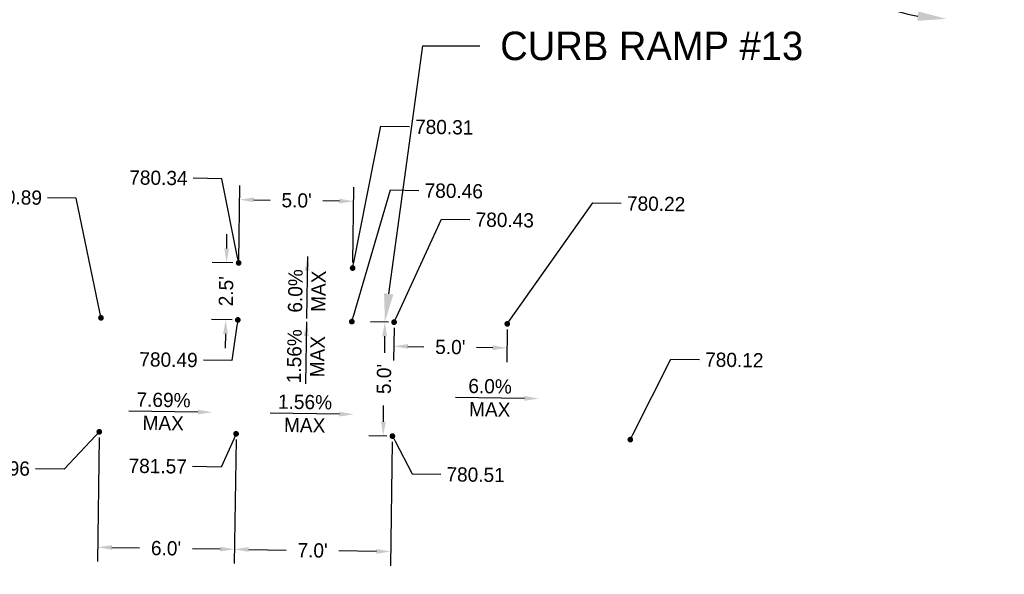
# Model space of a CAD drawing. Header units: feet. Extents: x 1384904 to 1390579, y 443400 to 444295.
# Tile 19 of 57: x 1388496 to 1388539, y 443927 to 443952. Entities that reach past the tile are written whole.
import ezdxf
from ezdxf import colors
from ezdxf.entities.mleader import LeaderData, LeaderLine
from ezdxf.math import Vec2, Vec3

# ---------------------------------------------------------------- set-up
doc = ezdxf.new("R2010")
doc.units = ezdxf.units.FT
doc.header["$MEASUREMENT"] = 0
doc.layers.add('DT_P_Text', color=3, linetype='Continuous')
doc.layers.add('PV_P_Text', color=7, linetype='Continuous')
doc.styles.get("Standard").update_dxf_attribs({"font": 'font31.shx'})
doc.dimstyles.get("Standard").update_dxf_attribs({"dimtxt": 0.18, "dimasz": 0.18, "dimexe": 0.18, "dimexo": 0.0625, "dimgap": 0.09, "dimtad": 0, "dimtih": 1, "dimtoh": 1, "dimdec": 4, "dimzin": 0, "dimdsep": 46, "dimtxsty": 'Standard', "dimcen": 0.09, "dimadec": 0, "dimazin": 0, "dimtfac": 1, "dimtdec": 4, "dimtofl": 0, "dimtmove": 0, "dimatfit": 3, "dimfxl": 1, "dimtolj": 1, "dimtzin": 0, "dimarcsym": 0})

# ---------------------------------------------------------------- blocks, each defined once
blk = doc.blocks.new('*D986')
at = {"layer": 'Defpoints', "color": 0, "transparency": 16777216}
for p in [(1388499.272, 443933.423), (1388505.271, 443933.335), (1388505.197, 443928.268)]:
    blk.add_point(p, dxfattribs=at)
at = {"layer": 'PV_P_Text', "color": 0, "lineweight": -2, "transparency": 16777216}
for p, q in [((1388499.268, 443933.173), (1388499.188, 443927.732)), ((1388505.268, 443933.085), (1388505.187, 443927.643)), ((1388499.822, 443928.347), (1388501.037, 443928.329)), ((1388504.572, 443928.277), (1388503.357, 443928.295))]:
    blk.add_line(p, q, dxfattribs=at)
at = {"layer": 'PV_P_Text', "color": 0, "transparency": 16777216}
for points in [[(1388499.824, 443928.452), (1388499.821, 443928.243), (1388499.197, 443928.357)], [(1388504.573, 443928.382), (1388504.57, 443928.173), (1388505.197, 443928.268)]]:
    blk.add_solid(points, dxfattribs=at)
at = {"layer": 'PV_P_Text', "color": 0, "transparency": 16777216, "insert": (1388502.197, 443928.312), "char_height": 0.625, "attachment_point": 5, "rotation": 359.156}
blk.add_mtext("\\A1;6.0'", dxfattribs=at)
blk = doc.blocks.new('_Dot')
at = {"color": 0, "linetype": 'ByBlock', "lineweight": -2}
blk.add_line((-0.5, 0), (-1, 0), dxfattribs=at)
at = {"color": 0, "linetype": 'ByBlock', "const_width": 0.5}
blk.add_lwpolyline([(-0.25, 0, 1), (0.25, 0, 1)], format="xyb", close=True, dxfattribs=at)
blk = doc.blocks.new('*D981')
at = {"layer": 'Defpoints', "color": 0, "transparency": 16777216}
for p in [(1388504.85, 443940.842), (1388505.382, 443940.834), (1388505.345, 443938.334)]:
    blk.add_point(p, dxfattribs=at)
at = {"layer": 'PV_P_Text', "color": 0, "lineweight": -2, "transparency": 16777216}
for p, q in [((1388504.86, 443941.467), (1388504.869, 443942.092)), ((1388505.132, 443940.838), (1388504.225, 443940.851)), ((1388505.095, 443938.338), (1388504.189, 443938.351)), ((1388504.804, 443937.717), (1388504.795, 443937.092))]:
    blk.add_line(p, q, dxfattribs=at)
at = {"layer": 'PV_P_Text', "color": 0, "transparency": 16777216}
for points in [[(1388504.755, 443941.468), (1388504.964, 443941.465), (1388504.85, 443940.842)], [(1388504.7, 443937.719), (1388504.908, 443937.716), (1388504.813, 443938.342)]]:
    blk.add_solid(points, dxfattribs=at)
at = {"layer": 'PV_P_Text', "color": 0, "transparency": 16777216, "insert": (1388504.832, 443939.592), "char_height": 0.625, "attachment_point": 5, "rotation": 89.156}
blk.add_mtext("\\A1;2.5'", dxfattribs=at)
blk = doc.blocks.new('*D982')
at = {"layer": 'Defpoints', "color": 0, "transparency": 16777216}
for p in [(1388512.196, 443938.233), (1388517.16, 443938.16), (1388517.144, 443937.104)]:
    blk.add_point(p, dxfattribs=at)
at = {"layer": 'PV_P_Text', "color": 0, "lineweight": -2, "transparency": 16777216}
for p, q in [((1388512.193, 443937.983), (1388512.171, 443936.553)), ((1388517.156, 443937.91), (1388517.135, 443936.48)), ((1388512.806, 443937.168), (1388513.507, 443937.158)), ((1388516.519, 443937.114), (1388515.817, 443937.124))]:
    blk.add_line(p, q, dxfattribs=at)
at = {"layer": 'PV_P_Text', "color": 0, "transparency": 16777216}
for points in [[(1388512.807, 443937.273), (1388512.804, 443937.064), (1388512.181, 443937.178)], [(1388516.521, 443937.218), (1388516.518, 443937.01), (1388517.144, 443937.104)]]:
    blk.add_solid(points, dxfattribs=at)
at = {"layer": 'PV_P_Text', "color": 0, "transparency": 16777216, "insert": (1388514.662, 443937.141), "char_height": 0.625, "attachment_point": 5, "rotation": 359.156}
blk.add_mtext("\\A1;5.0'", dxfattribs=at)
blk = doc.blocks.new('*D983')
at = {"layer": 'Defpoints', "color": 0, "transparency": 16777216}
for p in [(1388510.422, 443943.538), (1388505.379, 443940.682), (1388510.379, 443940.608)]:
    blk.add_point(p, dxfattribs=at)
at = {"layer": 'PV_P_Text', "color": 0, "lineweight": -2, "transparency": 16777216}
for p, q in [((1388505.383, 443940.932), (1388505.432, 443944.237)), ((1388510.383, 443940.858), (1388510.431, 443944.163)), ((1388506.048, 443943.603), (1388506.767, 443943.592)), ((1388509.797, 443943.548), (1388509.078, 443943.558))]:
    blk.add_line(p, q, dxfattribs=at)
at = {"layer": 'PV_P_Text', "color": 0, "transparency": 16777216}
for points in [[(1388506.049, 443943.707), (1388506.046, 443943.499), (1388505.423, 443943.612)], [(1388509.799, 443943.652), (1388509.796, 443943.443), (1388510.422, 443943.538)]]:
    blk.add_solid(points, dxfattribs=at)
at = {"layer": 'PV_P_Text', "color": 0, "transparency": 16777216, "insert": (1388507.922, 443943.575), "char_height": 0.625, "attachment_point": 5, "rotation": 359.156}
blk.add_mtext("\\A1;5.0'", dxfattribs=at)
blk = doc.blocks.new('*D984')
at = {"layer": 'Defpoints', "color": 0, "transparency": 16777216}
for p in [(1388511.792, 443938.239), (1388512.196, 443938.233), (1388512.123, 443933.234)]:
    blk.add_point(p, dxfattribs=at)
at = {"layer": 'PV_P_Text', "color": 0, "lineweight": -2, "transparency": 16777216}
for p, q in [((1388511.946, 443938.237), (1388511.167, 443938.248)), ((1388511.783, 443937.614), (1388511.772, 443936.895)), ((1388511.728, 443933.865), (1388511.738, 443934.584)), ((1388511.873, 443933.238), (1388511.094, 443933.249))]:
    blk.add_line(p, q, dxfattribs=at)
at = {"layer": 'PV_P_Text', "color": 0, "transparency": 16777216}
for points in [[(1388511.679, 443937.616), (1388511.887, 443937.613), (1388511.792, 443938.239)], [(1388511.624, 443933.866), (1388511.832, 443933.863), (1388511.719, 443933.24)]]:
    blk.add_solid(points, dxfattribs=at)
at = {"layer": 'PV_P_Text', "color": 0, "transparency": 16777216, "insert": (1388511.755, 443935.74), "char_height": 0.625, "attachment_point": 5, "rotation": 89.156}
blk.add_mtext("\\A1;5.0'", dxfattribs=at)
blk = doc.blocks.new('*D985')
at = {"layer": 'Defpoints', "color": 0, "transparency": 16777216}
for p in [(1388505.271, 443933.335), (1388512.123, 443933.234), (1388512.048, 443928.167)]:
    blk.add_point(p, dxfattribs=at)
at = {"layer": 'PV_P_Text', "color": 0, "lineweight": -2, "transparency": 16777216}
for p, q in [((1388505.268, 443933.085), (1388505.187, 443927.643)), ((1388512.119, 443932.984), (1388512.039, 443927.542)), ((1388505.822, 443928.259), (1388507.472, 443928.235)), ((1388511.423, 443928.176), (1388509.772, 443928.201))]:
    blk.add_line(p, q, dxfattribs=at)
at = {"layer": 'PV_P_Text', "color": 0, "transparency": 16777216}
for points in [[(1388505.823, 443928.363), (1388505.82, 443928.155), (1388505.197, 443928.268)], [(1388511.425, 443928.281), (1388511.421, 443928.072), (1388512.048, 443928.167)]]:
    blk.add_solid(points, dxfattribs=at)
at = {"layer": 'PV_P_Text', "color": 0, "transparency": 16777216, "insert": (1388508.622, 443928.218), "char_height": 0.625, "attachment_point": 5, "rotation": 359.156}
blk.add_mtext("\\A1;7.0'", dxfattribs=at)
blk = doc.blocks.new('*D1064')
at = {"layer": 'Defpoints', "color": 0, "transparency": 16777216}
for p in [(1387540.978, 443974.544), (1387672.964, 443972.599), (1387677.04, 443965.292), (1390194.578, 443935.45), (1387670.013, 443772.371)]:
    blk.add_point(p, dxfattribs=at)
at = {"layer": 'DT_P_Text', "color": 0, "lineweight": -2, "transparency": 16777216}
for start, end in [(324.3381, 350.5889), (277.7229, 301.5818)]:
    blk.add_arc((1387672.964, 443972.6), 8.368, start, end, dxfattribs=at)
at = {"layer": 'DT_P_Text', "color": 0, "transparency": 16777216}
for points in [[(1387681.011, 443971.25), (1387681.426, 443971.213), (1387681.33, 443972.476)], [(1387674.101, 443964.1), (1387674.076, 443964.516), (1387672.84, 443964.233)]]:
    blk.add_solid(points, dxfattribs=at)
at = {"layer": 'DT_P_Text', "color": 0, "transparency": 16777216, "insert": (1387678.793, 443966.596), "char_height": 1.25, "attachment_point": 5}
blk.add_mtext('\\A1;90°0\'0"', dxfattribs=at)
blk = doc.blocks.new('*D1065')
at = {"layer": 'Defpoints', "color": 0, "transparency": 16777216}
for p in [(1387895.133, 444137.116), (1387540.978, 443974.544), (1387898.945, 443973.296), (1387891.696, 443959.376), (1390194.578, 443935.45)]:
    blk.add_point(p, dxfattribs=at)
at = {"layer": 'DT_P_Text', "color": 0, "lineweight": -2, "transparency": 16777216}
for start, end in [(56.546, 80.0108), (8.0373, 33.7515)]:
    blk.add_arc((1387891.89, 443969.374), 8.072, start, end, dxfattribs=at)
at = {"layer": 'DT_P_Text', "color": 0, "transparency": 16777216}
for points in [[(1387893.27, 443977.117), (1387893.31, 443977.531), (1387892.046, 443977.445)], [(1387900.09, 443970.516), (1387899.675, 443970.49), (1387899.961, 443969.255)]]:
    blk.add_solid(points, dxfattribs=at)
at = {"layer": 'DT_P_Text', "color": 0, "transparency": 16777216, "insert": (1387897.694, 443974.984), "char_height": 1.25, "attachment_point": 5}
blk.add_mtext('\\A1;89°44\'10"', dxfattribs=at)
blk = doc.blocks.new('*D1066')
at = {"layer": 'Defpoints', "color": 0, "transparency": 16777216}
for p in [(1388170.018, 444145.729), (1387540.978, 443974.544), (1388173.064, 443969.457), (1388165.387, 443955.345), (1390194.578, 443935.45)]:
    blk.add_point(p, dxfattribs=at)
at = {"layer": 'DT_P_Text', "color": 0, "lineweight": -2, "transparency": 16777216}
for start, end in [(55.6454, 80.1702), (7.5921, 34.109)]:
    blk.add_arc((1388165.63, 443965.341), 8.497, start, end, dxfattribs=at)
at = {"layer": 'DT_P_Text', "color": 0, "transparency": 16777216}
for points in [[(1388167.06, 443973.507), (1388167.101, 443973.921), (1388165.837, 443973.836)], [(1388174.261, 443966.476), (1388173.845, 443966.452), (1388174.126, 443965.216)]]:
    blk.add_solid(points, dxfattribs=at)
at = {"layer": 'DT_P_Text', "color": 0, "transparency": 16777216, "insert": (1388171.755, 443971.231), "char_height": 1.25, "attachment_point": 5}
blk.add_mtext('\\A1;89°27\'2"', dxfattribs=at)
blk = doc.blocks.new('*D1067')
at = {"layer": 'Defpoints', "color": 0, "transparency": 16777216}
for p in [(1387540.978, 443974.544), (1388536.58, 443959.876), (1388529.293, 443955.832), (1390194.578, 443935.45), (1388524.619, 443400.178)]:
    blk.add_point(p, dxfattribs=at)
at = {"layer": 'DT_P_Text', "color": 0, "lineweight": -2, "transparency": 16777216}
for start, end in [(187.7578, 214.0032), (236.0186, 260.174)]:
    blk.add_arc((1388536.58, 443959.876), 8.334, start, end, dxfattribs=at)
at = {"layer": 'DT_P_Text', "color": 0, "transparency": 16777216}
for points in [[(1388528.114, 443958.739), (1388528.53, 443958.764), (1388528.247, 443959.999)], [(1388535.177, 443951.872), (1388535.137, 443951.457), (1388536.402, 443951.544)]]:
    blk.add_solid(points, dxfattribs=at)
at = {"layer": 'DT_P_Text', "color": 0, "transparency": 16777216, "insert": (1388530.581, 443954.091), "char_height": 1.25, "attachment_point": 5}
blk.add_mtext('\\A1;89°37\'11"', dxfattribs=at)
blk = doc.blocks.new('*D1068')
at = {"layer": 'Defpoints', "color": 0, "transparency": 16777216}
for p in [(1388548.528, 444294.604), (1387540.978, 443974.544), (1388551.278, 443965.867), (1388540.113, 443949.824), (1390194.578, 443935.45)]:
    blk.add_point(p, dxfattribs=at)
at = {"layer": 'DT_P_Text', "color": 0, "lineweight": -2, "transparency": 16777216}
for start, end in [(51.56, 82.8622), (4.8957, 37.0861)]:
    blk.add_arc((1388540.357, 443959.821), 12.483, start, end, dxfattribs=at)
at = {"layer": 'DT_P_Text', "color": 0, "transparency": 16777216}
for points in [[(1388541.893, 443971.999), (1388541.924, 443972.415), (1388540.662, 443972.3)], [(1388553.003, 443960.893), (1388552.586, 443960.879), (1388552.839, 443959.637)]]:
    blk.add_solid(points, dxfattribs=at)
at = {"layer": 'DT_P_Text', "color": 0, "transparency": 16777216, "insert": (1388549.355, 443968.473), "char_height": 1.25, "attachment_point": 5}
blk.add_mtext('\\A1;89°26\'46"', dxfattribs=at)
blk = doc.blocks.new('*D1069')
at = {"layer": 'Defpoints', "color": 0, "transparency": 16777216}
for p in [(1387540.978, 443974.544), (1388891.872, 443954.644), (1388895.842, 443947.513), (1390194.578, 443935.45), (1388883.325, 443416.879)]:
    blk.add_point(p, dxfattribs=at)
at = {"layer": 'DT_P_Text', "color": 0, "lineweight": -2, "transparency": 16777216}
for start, end in [(324.5503, 350.3708), (277.8746, 301.1614)]:
    blk.add_arc((1388891.872, 443954.642), 8.16, start, end, dxfattribs=at)
at = {"layer": 'DT_P_Text', "color": 0, "transparency": 16777216}
for points in [[(1388899.71, 443953.296), (1388900.125, 443953.258), (1388900.032, 443954.522)], [(1388893.003, 443946.351), (1388892.978, 443946.767), (1388891.743, 443946.483)]]:
    blk.add_solid(points, dxfattribs=at)
at = {"layer": 'DT_P_Text', "color": 0, "transparency": 16777216, "insert": (1388897.553, 443948.784), "char_height": 1.25, "attachment_point": 5}
blk.add_mtext('\\A1;90°3\'59"', dxfattribs=at)
blk = doc.blocks.new('*D1070')
at = {"layer": 'Defpoints', "color": 0, "transparency": 16777216}
for p in [(1389005.131, 444177.177), (1387540.978, 443974.544), (1389009.168, 443958.886), (1388998.333, 443943.075), (1390194.578, 443935.45)]:
    blk.add_point(p, dxfattribs=at)
at = {"layer": 'DT_P_Text', "color": 0, "lineweight": -2, "transparency": 16777216}
for start, end in [(51.7097, 82.387), (5.1056, 36.7305)]:
    blk.add_arc((1388998.623, 443953.069), 12.043, start, end, dxfattribs=at)
at = {"layer": 'DT_P_Text', "color": 0, "transparency": 16777216}
for points in [[(1389000.202, 443964.799), (1389000.235, 443965.214), (1388998.973, 443965.107)], [(1389010.827, 443954.149), (1389010.41, 443954.133), (1389010.665, 443952.892)]]:
    blk.add_solid(points, dxfattribs=at)
at = {"layer": 'DT_P_Text', "color": 0, "transparency": 16777216, "insert": (1389007.323, 443961.397), "char_height": 1.25, "attachment_point": 5}
blk.add_mtext('\\A1;89°10\'51"', dxfattribs=at)
blk = doc.blocks.new('*D1071')
at = {"layer": 'Defpoints', "color": 0, "transparency": 16777216}
for p in [(1389529.023, 444160.851), (1387540.978, 443974.544), (1389519.597, 443952.651), (1389523.362, 443935.339), (1390194.578, 443935.45)]:
    blk.add_point(p, dxfattribs=at)
at = {"layer": 'DT_P_Text', "color": 0, "lineweight": -2, "transparency": 16777216}
for start, end in [(97.1524, 121.1449), (144.1097, 170.5654)]:
    blk.add_arc((1389523.613, 443945.335), 8.345, start, end, dxfattribs=at)
at = {"layer": 'DT_P_Text', "color": 0, "transparency": 16777216}
for points in [[(1389522.563, 443953.823), (1389522.584, 443953.407), (1389523.822, 443953.677)], [(1389515.588, 443946.684), (1389515.173, 443946.722), (1389515.269, 443945.458)]]:
    blk.add_solid(points, dxfattribs=at)
at = {"layer": 'DT_P_Text', "color": 0, "transparency": 16777216, "insert": (1389517.83, 443951.352), "char_height": 1.25, "attachment_point": 5}
blk.add_mtext('\\A1;90°35\'39"', dxfattribs=at)

msp = doc.modelspace()

# ---------------------------------------------------------------- linework, layer by layer
at = {"layer": 'PV_P_Text', "linetype": 'ByBlock', "lineweight": -2}
for points in [[(1388508.39623, 443941.11455), (1388508.35877, 443938.40244)], [(1388508.35687, 443938.24574), (1388508.30645, 443935.53384)], [(1388517.9129, 443934.89034), (1388514.8832, 443934.93497)], [(1388503.59642, 443934.29018), (1388500.56673, 443934.33482)], [(1388509.7994, 443934.19919), (1388506.7697, 443934.24382)]]:
    msp.add_lwpolyline(points, dxfattribs=at)
at = {"layer": 'PV_P_Text'}
for points in [[(1388508.28344, 443940.49105), (1388508.39623, 443941.11455), (1388508.49175, 443940.48817)], [(1388508.2411, 443937.62279), (1388508.35687, 443938.24574), (1388508.4494, 443937.61892)], [(1388517.91443, 443934.99449), (1388518.53783, 443934.88113), (1388517.91136, 443934.78618)], [(1388503.59796, 443934.39434), (1388504.22135, 443934.28098), (1388503.59489, 443934.18603)], [(1388509.80093, 443934.30334), (1388510.42433, 443934.18998), (1388509.79786, 443934.09503)]]:
    msp.add_solid(points, dxfattribs=at)

# ---------------------------------------------------------------- texts
at = {"layer": 'PV_P_Text', "char_height": 0.625, "attachment_point": 5}
for s, insert, rotation in [('6.0%', (1388507.86898, 443939.60668), 89.208652), ('MAX', (1388508.88163, 443939.59269), 89.208652), ('1.56%', (1388507.82242, 443936.74041), 88.934953), ('MAX', (1388508.83499, 443936.72158), 88.934953), ('6.0%', (1388516.40551, 443935.41897), 359.155959), ('7.69%', (1388502.08904, 443934.81882), 359.155959), ('1.56%', (1388508.29201, 443934.72782), 359.155959), ('MAX', (1388516.39059, 443934.40634), 359.155959), ('MAX', (1388502.07412, 443933.80618), 359.155959), ('MAX', (1388508.27709, 443933.71519), 359.155959)]:
    msp.add_mtext(s, dxfattribs=dict(at, insert=insert, rotation=rotation))

# ---------------------------------------------------------------- dimensions: what is measured, and where the dimension line sits
at = {"layer": 'DT_P_Text'}
for base, line1, line2, picture, middle in [((1388551.27813, 443965.86722), ((1387540.978, 443974.544), (1390194.57763, 443935.45023)), ((1388540.11322, 443949.82405), (1388548.52762, 444294.60374)), '*D1068', (1388549.35503, 443968.47325)), ((1389009.16818, 443958.8865), ((1387540.978, 443974.544), (1390194.57763, 443935.45023)), ((1388998.33294, 443943.07455), (1389005.1309, 444177.17687)), '*D1070', (1389007.32318, 443961.39682)), ((1389519.59746, 443952.65059), ((1387540.978, 443974.544), (1390194.57763, 443935.45023)), ((1389523.36155, 443935.33874), (1389529.02312, 444160.85051)), '*D1071', (1389517.83048, 443951.35217)), ((1388173.06391, 443969.45743), ((1387540.978, 443974.544), (1390194.57763, 443935.45023)), ((1388165.38689, 443955.34459), (1388170.01841, 444145.72851)), '*D1066', (1388171.75473, 443971.23141)), ((1387898.94504, 443973.29609), ((1387540.978, 443974.544), (1390194.57763, 443935.45023)), ((1387891.69628, 443959.37596), (1387895.13342, 444137.11607)), '*D1065', (1387897.69389, 443974.98408)), ((1387677.04029, 443965.2921), ((1387670.0134, 443772.37098), (1387672.96367, 443972.59925)), ((1387540.978, 443974.544), (1390194.57763, 443935.45023)), '*D1064', (1387678.79269, 443966.5962)), ((1388529.29261, 443955.83234), ((1388524.61868, 443400.17799), (1388536.57959, 443959.87645)), ((1387540.978, 443974.544), (1390194.57763, 443935.45023)), '*D1067', (1388530.58119, 443954.09076)), ((1388895.84236, 443947.5127), ((1387540.978, 443974.544), (1390194.57763, 443935.45023)), ((1388883.32531, 443416.87915), (1388891.87229, 443954.64389)), '*D1069', (1388897.55345, 443948.78426))]:
    dim = msp.add_angular_dim_2l(base=base, line1=line1, line2=line2, dimstyle='Standard', override={"dimscale": 10, "dimtxt": 0.125, "dimasz": 0.125, "dimgap": 0.05, "dimaunit": 1, "dimadec": 3}, dxfattribs=at)
    dim.commit()
    dim.dimension.update_dxf_attribs({"geometry": picture, "text_midpoint": middle})
at = {"layer": 'PV_P_Text'}
for p1, p2, distance, text, picture, middle in [((1388505.37948, 443940.68181), (1388510.37894, 443940.60815), 2.93052, "<>'", '*D983', (1388507.92238, 443943.57518)), ((1388505.3449, 443938.33422), (1388505.38172, 443940.83395), 0.53148, "<>'", '*D981', (1388504.83189, 443939.59191)), ((1388512.12255, 443933.23383), (1388512.19621, 443938.23328), 0.40395, "<>'", '*D984', (1388511.75547, 443935.7395)), ((1388512.19621, 443938.23328), (1388517.15963, 443938.16016), -1.0558, "<>'", '*D982', (1388514.66236, 443937.14104)), ((1388499.27189, 443933.42315), (1388505.27124, 443933.33476), -5.06713, "<>'", '*D986', (1388502.19692, 443928.31237)), ((1388505.27124, 443933.33476), (1388512.12255, 443933.23383), -5.06713, "7.0'", '*D985', (1388508.62225, 443928.21771))]:
    dim = msp.add_aligned_dim(p1=p1, p2=p2, distance=distance, text=text, dimstyle='Standard', override={"dimscale": 5, "dimtxt": 0.125, "dimasz": 0.125, "dimexe": 0.125, "dimexo": 0.05, "dimgap": 0.05, "dimtih": 0, "dimtoh": 0, "dimdec": 1}, dxfattribs=at)
    dim.commit()
    dim.dimension.update_dxf_attribs({"geometry": picture, "text_midpoint": middle})

# ---------------------------------------------------------------- leaders
at = {"layer": 'DT_P_Text'}
ml = msp.add_multileader_mtext('Standard', dxfattribs=at)
ml.set_content('CURB RAMP #13', color=256)
ml.set_leader_properties()
ml.build(insert=Vec2(0, 0))
ml.multileader.update_dxf_attribs({"text_right_attachment_type": 2, "dogleg_length": 0.25, "arrow_head_size": 1.25, "scale": 10})
ctx = ml.context
ctx.base_point, ctx.scale, ctx.char_height, ctx.arrow_head_size, ctx.landing_gap_size, ctx.plane_origin = Vec3(1388515.95075, 443950.35821), 10, 1.25, 1.25, 0.9, Vec3(1388511.7923, 443938.23923)
ctx.right_attachment = 2
notes = []
notes.append((ctx, [(1, (1, 1, 0), (1388513.45075, 443950.35821), (1, 0), 2.5, [(0, [(1388511.7923, 443938.23923)], 0, [])])]))
ctx.mtext.insert, ctx.mtext.flow_direction = Vec3(1388516.85075, 443950.98321), 5
at = {"layer": 'PV_P_Text'}
ml = msp.add_multileader_mtext('Standard', dxfattribs=at)
ml.set_content('780.31', color=256)
ml.set_leader_properties()
ml.set_arrow_properties(name='DOT')
ml.build(insert=Vec2(0, 0))
ml.multileader.update_dxf_attribs({"text_right_attachment_type": 2, "dogleg_length": 0.25, "arrow_head_size": 0.25, "scale": 5})
ctx = ml.context
ctx.base_point, ctx.scale, ctx.char_height, ctx.arrow_head_size, ctx.landing_gap_size, ctx.plane_origin, ctx.plane_x_axis, ctx.plane_y_axis = Vec3(1388512.86827, 443946.81719), 5, 0.625, 0.25, 0.25, Vec3(1388510.95262, 443943.23961), Vec3(0.9998915, -0.01473075), Vec3(0.01473075, 0.9998915)
ctx.right_attachment = 2
notes.append((ctx, [(1, (1, 1, 0), (1388511.6184, 443946.83561), (0.9998915, -0.01473075), 1.25, [(0, [(1388510.37894, 443940.60815)], 0, [])])]))
ctx.mtext.insert, ctx.mtext.text_direction, ctx.mtext.rotation, ctx.mtext.flow_direction = Vec3(1388513.12285, 443947.12598), Vec3(0.9998915, -0.01473075), 6.26845402, 5
ml = msp.add_multileader_mtext('Standard', dxfattribs=at)
ml.set_content('780.34', color=256)
ml.set_leader_properties()
ml.set_arrow_properties(name='DOT')
ml.build(insert=Vec2(0, 0))
ml.multileader.update_dxf_attribs({"text_right_attachment_type": 2, "dogleg_length": 0.25, "arrow_head_size": 0.25, "scale": 5})
ctx = ml.context
ctx.base_point, ctx.scale, ctx.char_height, ctx.arrow_head_size, ctx.landing_gap_size, ctx.plane_origin, ctx.plane_x_axis, ctx.plane_y_axis = Vec3(1388499.80657, 443944.59927), 5, 0.625, 0.25, 0.25, Vec3(1388505.91633, 443940.81353), Vec3(0.9998915, -0.01473075), Vec3(0.01473075, 0.9998915)
ctx.right_attachment, ctx.text_align_type = 2, 2
notes.append((ctx, [(0, (1, 1, 0), (1388504.64136, 443944.52805), (-0.9998915, 0.01473075), 1.25, [(0, [(1388505.38172, 443940.83395)], 0, [])])]))
ctx.mtext.insert, ctx.mtext.text_direction, ctx.mtext.rotation, ctx.mtext.alignment, ctx.mtext.flow_direction = Vec3(1388503.14613, 443944.86261), Vec3(0.9998915, -0.01473075), 6.26845402, 3, 5
ml = msp.add_multileader_mtext('Standard', dxfattribs=at)
ml.set_content('780.46', color=256)
ml.set_leader_properties()
ml.set_arrow_properties(name='DOT')
ml.build(insert=Vec2(0, 0))
ml.multileader.update_dxf_attribs({"text_right_attachment_type": 2, "dogleg_length": 0.25, "arrow_head_size": 0.25, "scale": 5})
ctx = ml.context
ctx.base_point, ctx.scale, ctx.char_height, ctx.arrow_head_size, ctx.landing_gap_size, ctx.plane_origin, ctx.plane_x_axis, ctx.plane_y_axis = Vec3(1388513.28587, 443944.01857), 5, 0.625, 0.25, 0.25, Vec3(1388512.58047, 443940.71535), Vec3(0.9998915, -0.01473075), Vec3(0.01473075, 0.9998915)
ctx.right_attachment = 2
notes.append((ctx, [(1, (1, 1, 0), (1388512.03601, 443944.03699), (0.9998915, -0.01473075), 1.25, [(0, [(1388510.34435, 443938.26056)], 0, [])])]))
ctx.mtext.insert, ctx.mtext.text_direction, ctx.mtext.rotation, ctx.mtext.flow_direction = Vec3(1388513.54045, 443944.32736), Vec3(0.9998915, -0.01473075), 6.26845402, 5
ml = msp.add_multileader_mtext('Standard', dxfattribs=at)
ml.set_content('780.89', color=256)
ml.set_leader_properties()
ml.set_arrow_properties(name='DOT')
ml.build(insert=Vec2(0, 0))
ml.multileader.update_dxf_attribs({"text_right_attachment_type": 2, "dogleg_length": 0.25, "arrow_head_size": 0.25, "scale": 5})
ctx = ml.context
ctx.base_point, ctx.scale, ctx.char_height, ctx.arrow_head_size, ctx.landing_gap_size, ctx.plane_origin, ctx.plane_x_axis, ctx.plane_y_axis = Vec3(1388493.42259, 443943.74499), 5, 0.625, 0.25, 0.25, Vec3(1388499.88016, 443938.40219), Vec3(0.9998915, -0.01473075), Vec3(0.01473075, 0.9998915)
ctx.right_attachment, ctx.text_align_type = 2, 2
notes.append((ctx, [(0, (1, 1, 0), (1388498.25739, 443943.67376), (-0.9998915, 0.01473075), 1.25, [(0, [(1388499.34555, 443938.4226)], 0, [])])]))
ctx.mtext.insert, ctx.mtext.text_direction, ctx.mtext.rotation, ctx.mtext.alignment, ctx.mtext.flow_direction = Vec3(1388496.76215, 443944.00832), Vec3(0.9998915, -0.01473075), 6.26845402, 3, 5
ml = msp.add_multileader_mtext('Standard', dxfattribs=at)
ml.set_content('780.22', color=256)
ml.set_leader_properties()
ml.set_arrow_properties(name='DOT')
ml.build(insert=Vec2(0, 0))
ml.multileader.update_dxf_attribs({"text_right_attachment_type": 2, "dogleg_length": 0.25, "arrow_head_size": 0.25, "scale": 5})
ctx = ml.context
ctx.base_point, ctx.scale, ctx.char_height, ctx.arrow_head_size, ctx.landing_gap_size, ctx.plane_origin, ctx.plane_x_axis, ctx.plane_y_axis = Vec3(1388522.1574, 443943.45251), 5, 0.625, 0.25, 0.25, Vec3(1388518.54299, 443938.12724), Vec3(0.9998915, -0.01473075), Vec3(0.01473075, 0.9998915)
ctx.right_attachment = 2
notes.append((ctx, [(1, (1, 1, 0), (1388520.90754, 443943.47092), (0.9998915, -0.01473075), 1.25, [(0, [(1388517.15963, 443938.16016)], 0, [])])]))
ctx.mtext.insert, ctx.mtext.text_direction, ctx.mtext.rotation, ctx.mtext.flow_direction = Vec3(1388522.41198, 443943.76129), Vec3(0.9998915, -0.01473075), 6.26845402, 5
ml = msp.add_multileader_mtext('Standard', dxfattribs=at)
ml.set_content('780.43', color=256)
ml.set_leader_properties()
ml.set_arrow_properties(name='DOT')
ml.build(insert=Vec2(0, 0))
ml.multileader.update_dxf_attribs({"text_right_attachment_type": 2, "dogleg_length": 0.25, "arrow_head_size": 0.25, "scale": 5})
ctx = ml.context
ctx.base_point, ctx.scale, ctx.char_height, ctx.arrow_head_size, ctx.landing_gap_size, ctx.plane_origin, ctx.plane_x_axis, ctx.plane_y_axis = Vec3(1388515.52115, 443942.742), 5, 0.625, 0.25, 0.25, Vec3(1388514.43232, 443940.68807), Vec3(0.9998915, -0.01473075), Vec3(0.01473075, 0.9998915)
ctx.right_attachment = 2
notes.append((ctx, [(1, (1, 1, 0), (1388514.27129, 443942.76042), (0.9998915, -0.01473075), 1.25, [(0, [(1388512.19621, 443938.23328)], 0, [])])]))
ctx.mtext.insert, ctx.mtext.text_direction, ctx.mtext.rotation, ctx.mtext.flow_direction = Vec3(1388515.77573, 443943.05079), Vec3(0.9998915, -0.01473075), 6.26845402, 5
ml = msp.add_multileader_mtext('Standard', dxfattribs=at)
ml.set_content('780.49', color=256)
ml.set_leader_properties()
ml.set_arrow_properties(name='DOT')
ml.build(insert=Vec2(0, 0))
ml.multileader.update_dxf_attribs({"text_right_attachment_type": 2, "dogleg_length": 0.25, "arrow_head_size": 0.25, "scale": 5})
ctx = ml.context
ctx.base_point, ctx.scale, ctx.char_height, ctx.arrow_head_size, ctx.landing_gap_size, ctx.plane_origin, ctx.plane_x_axis, ctx.plane_y_axis = Vec3(1388500.24403, 443936.6193), 5, 0.625, 0.25, 0.25, Vec3(1388505.87951, 443938.3138), Vec3(0.9998915, -0.01473075), Vec3(0.01473075, 0.9998915)
ctx.right_attachment, ctx.text_align_type = 2, 2
notes.append((ctx, [(0, (1, 1, 0), (1388505.08379, 443936.548), (-0.9998915, 0.01473075), 1.25, [(0, [(1388505.3449, 443938.33422)], 0, [])])]))
ctx.mtext.insert, ctx.mtext.text_direction, ctx.mtext.rotation, ctx.mtext.alignment, ctx.mtext.flow_direction = Vec3(1388503.58855, 443936.88256), Vec3(0.9998915, -0.01473075), 6.26845402, 3, 5
ml = msp.add_multileader_mtext('Standard', dxfattribs=at)
ml.set_content('780.12', color=256)
ml.set_leader_properties()
ml.set_arrow_properties(name='DOT')
ml.build(insert=Vec2(0, 0))
ml.multileader.update_dxf_attribs({"text_right_attachment_type": 2, "dogleg_length": 0.25, "arrow_head_size": 0.25, "scale": 5})
ctx = ml.context
ctx.base_point, ctx.scale, ctx.char_height, ctx.arrow_head_size, ctx.landing_gap_size, ctx.plane_origin, ctx.plane_x_axis, ctx.plane_y_axis = Vec3(1388525.5855, 443936.59949), 5, 0.625, 0.25, 0.25, Vec3(1388522.58325, 443933.06717), Vec3(0.9998915, -0.01473075), Vec3(0.01473075, 0.9998915)
ctx.right_attachment = 2
notes.append((ctx, [(1, (1, 1, 0), (1388524.33563, 443936.61791), (0.9998915, -0.01473075), 1.25, [(0, [(1388522.55407, 443933.08014)], 0, [])])]))
ctx.mtext.insert, ctx.mtext.text_direction, ctx.mtext.rotation, ctx.mtext.flow_direction = Vec3(1388525.84007, 443936.90828), Vec3(0.9998915, -0.01473075), 6.26845402, 5
ml = msp.add_multileader_mtext('Standard', dxfattribs=at)
ml.set_content('780.96', color=256)
ml.set_leader_properties()
ml.set_arrow_properties(name='DOT')
ml.build(insert=Vec2(0, 0))
ml.multileader.update_dxf_attribs({"text_right_attachment_type": 2, "dogleg_length": 0.25, "arrow_head_size": 0.25, "scale": 5})
ctx = ml.context
ctx.base_point, ctx.scale, ctx.char_height, ctx.arrow_head_size, ctx.landing_gap_size, ctx.plane_origin, ctx.plane_x_axis, ctx.plane_y_axis = Vec3(1388492.87338, 443931.85623), 5, 0.625, 0.25, 0.25, Vec3(1388499.8065, 443933.40273), Vec3(0.9998915, -0.01473075), Vec3(0.01473075, 0.9998915)
ctx.right_attachment, ctx.text_align_type = 2, 2
notes.append((ctx, [(0, (1, 1, 0), (1388497.72801, 443931.78471), (-0.9998915, 0.01473075), 1.25, [(0, [(1388499.27189, 443933.42315)], 0, [])])]))
ctx.mtext.insert, ctx.mtext.text_direction, ctx.mtext.rotation, ctx.mtext.alignment, ctx.mtext.flow_direction = Vec3(1388496.23277, 443932.11927), Vec3(0.9998915, -0.01473075), 6.26845402, 3, 5
ml = msp.add_multileader_mtext('Standard', dxfattribs=at)
ml.set_content('781.57', color=256)
ml.set_leader_properties()
ml.set_arrow_properties(name='DOT')
ml.build(insert=Vec2(0, 0))
ml.multileader.update_dxf_attribs({"text_right_attachment_type": 2, "dogleg_length": 0.25, "arrow_head_size": 0.25, "scale": 5})
ctx = ml.context
ctx.base_point, ctx.scale, ctx.char_height, ctx.arrow_head_size, ctx.landing_gap_size, ctx.plane_origin, ctx.plane_x_axis, ctx.plane_y_axis = Vec3(1388500.04962, 443931.94467), 5, 0.625, 0.25, 0.25, Vec3(1388505.80585, 443933.31434), Vec3(0.9998915, -0.01473075), Vec3(0.01473075, 0.9998915)
ctx.right_attachment, ctx.text_align_type = 2, 2
notes.append((ctx, [(0, (1, 1, 0), (1388504.61162, 443931.87746), (-0.9998915, 0.01473075), 1.25, [(0, [(1388505.27124, 443933.33476)], 0, [])])]))
ctx.mtext.insert, ctx.mtext.text_direction, ctx.mtext.rotation, ctx.mtext.alignment, ctx.mtext.flow_direction = Vec3(1388503.11639, 443932.21202), Vec3(0.9998915, -0.01473075), 6.26845402, 3, 5
ml = msp.add_multileader_mtext('Standard', dxfattribs=at)
ml.set_content('780.51', color=256)
ml.set_leader_properties()
ml.set_arrow_properties(name='DOT')
ml.build(insert=Vec2(0, 0))
ml.multileader.update_dxf_attribs({"text_right_attachment_type": 2, "dogleg_length": 0.25, "arrow_head_size": 0.25, "scale": 5})
ctx = ml.context
ctx.base_point, ctx.scale, ctx.char_height, ctx.arrow_head_size, ctx.landing_gap_size, ctx.plane_origin, ctx.plane_x_axis, ctx.plane_y_axis = Vec3(1388514.2434, 443931.56619), 5, 0.625, 0.25, 0.25, Vec3(1388512.46998, 443933.21617), Vec3(0.9998915, -0.01473075), Vec3(0.01473075, 0.9998915)
ctx.right_attachment = 2
notes.append((ctx, [(1, (1, 1, 0), (1388512.99353, 443931.5846), (0.9998915, -0.01473075), 1.25, [(0, [(1388512.12255, 443933.23383)], 0, [])])]))
ctx.mtext.insert, ctx.mtext.text_direction, ctx.mtext.rotation, ctx.mtext.flow_direction = Vec3(1388514.49798, 443931.87497), Vec3(0.9998915, -0.01473075), 6.26845402, 5
for ctx, leaders in notes:
    for number, flags, end, landing, length, lines in leaders:
        leader = LeaderData()
        leader.index, (leader.has_last_leader_line, leader.has_dogleg_vector, leader.attachment_direction) = number, flags
        leader.last_leader_point, leader.dogleg_vector, leader.dogleg_length = Vec3(end), Vec3(landing), length
        for number, points, colour, breaks in lines:
            line = LeaderLine()
            line.index, line.vertices, line.color, line.breaks = number, Vec3.list(points), colors.encode_raw_color(colour), breaks
            leader.lines.append(line)
        ctx.leaders.append(leader)

doc.saveas('drawing.dxf')
